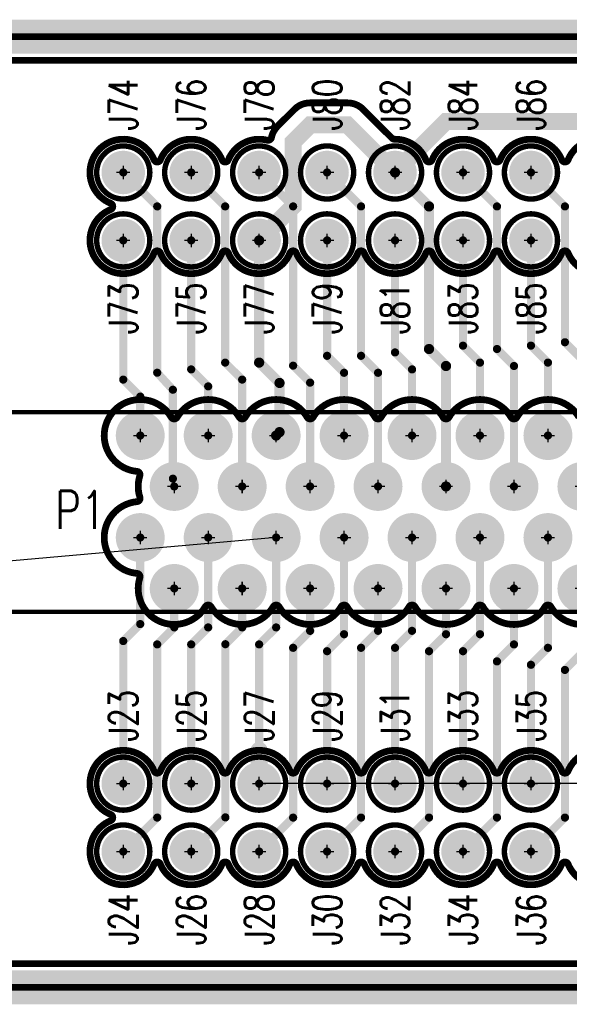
# Model space of a CAD drawing. Extents: x -3.7 to 14.2, y -4.6 to 2.9.
# Tile 6 of 10: x 1.448 to 2.256, y -0.725 to 0.725. Entities that reach past the tile are written whole.
import ezdxf
from ezdxf.enums import TextEntityAlignment as Align

# ---------------------------------------------------------------- set-up
doc = ezdxf.new("R2010")
doc.units = 0
for name, pattern in [('SIG_0', [2, 1, 1]), ('SIG_10', [2, 1, 1]), ('SIG_11', [2, 1, 1]), ('SIG_12', [2, 1, 1]), ('SIG_13', [2, 1, 1]), ('SIG_14', [2, 1, 1]), ('SIG_15', [2, 1, 1]), ('SIG_18', [2, 1, 1]), ('SIG_19', [2, 1, 1]), ('SIG_33', [2, 1, 1]), ('SIG_38', [2, 1, 1]), ('SIG_40', [2, 1, 1]), ('SIG_41', [2, 1, 1]), ('SIG_43', [2, 1, 1]), ('SIG_44', [2, 1, 1]), ('SIG_47', [2, 1, 1]), ('SIG_49', [2, 1, 1]), ('SIG_51', [2, 1, 1]), ('SIG_52', [2, 1, 1]), ('SIG_59', [2, 1, 1]), ('SIG_6', [2, 1, 1]), ('SIG_60', [2, 1, 1]), ('SIG_62', [2, 1, 1]), ('SIG_65', [2, 1, 1]), ('SIG_8', [2, 1, 1]), ('SIG_84', [2, 1, 1]), ('SIG_9', [2, 1, 1])]:
    doc.linetypes.add(name, pattern=pattern)
for name, color, linetype in [('2D_LINE_125', 3, 'CONTINUOUS'), ('2D_LINE_126', 6, 'CONTINUOUS'), ('BOARD_OUTLINE_00', 254, 'CONTINUOUS'), ('DRIL_PLTE_THRU_01', 16, 'CONTINUOUS'), ('DRIL_PLTE_THRU_02', 176, 'CONTINUOUS'), ('DRIL_SYMBOL', 254, 'CONTINUOUS'), ('LINK_00', 254, 'CONTINUOUS'), ('PADS_BOT', 5, 'CONTINUOUS'), ('PADS_INNER', 1, 'CONTINUOUS'), ('PADS_TOP', 1, 'CONTINUOUS'), ('PADS_XR_131', 3, 'CONTINUOUS'), ('PADS_XR_132', 6, 'CONTINUOUS'), ('PART_NAME_123', 255, 'CONTINUOUS'), ('PART_NAME_129', 2, 'CONTINUOUS'), ('PART_TOP_2DLINE_123', 255, 'CONTINUOUS'), ('PART_TOP_2DLINE_129', 2, 'CONTINUOUS'), ('POUR_OUTLINE_02', 5, 'CONTINUOUS'), ('POUR_PADTHERM_02', 5, 'CONTINUOUS'), ('POUR_VOID_02', 5, 'CONTINUOUS'), ('TRACE_01', 1, 'CONTINUOUS'), ('TRACE_02', 5, 'CONTINUOUS')]:
    doc.layers.add(name, color=color, linetype=linetype)
doc.styles.add('W0$001', font='simplex', dxfattribs={"width": 0.75})
doc.styles.add('W0$006', font='simplex', dxfattribs={"width": 0.75})

# ---------------------------------------------------------------- blocks, each defined once
blk = doc.blocks.new('BOARD_4')
at = {"layer": 'BOARD_OUTLINE_00', "const_width": 0.01}
blk.add_lwpolyline([(0.175, -0.45), (5.075, -0.45), (5.075, -1.85), (0.175, -1.85)], close=True, dxfattribs=at)
blk = doc.blocks.new('DRAWING_5')
at = {"layer": '2D_LINE_125', "const_width": 0.05}
blk.add_lwpolyline([(0.175, -0.45), (5.075, -0.45), (5.075, -1.85), (0.175, -1.85)], close=True, dxfattribs=at)
blk = doc.blocks.new('DRAWING_6')
at = {"layer": '2D_LINE_126', "const_width": 0.05}
blk.add_lwpolyline([(0.175, -0.45), (5.075, -0.45), (5.075, -1.85), (0.175, -1.85)], close=True, dxfattribs=at)
blk = doc.blocks.new('POUR_VOID_17')
at = {"layer": 'POUR_VOID_02', "const_width": 0.01}
blk.add_lwpolyline([(3.8046, 0.5935, -5.098893), (3.8046, 0.5565, 0.67207), (3.7954, 0.5565, -0.672072), (3.7046, 0.5565, 0.67207), (3.6954, 0.5565, -0.672072), (3.6046, 0.5565, 0.67207), (3.5954, 0.5565, -0.672072), (3.5046, 0.5565, 0.67207), (3.4954, 0.5565, -0.672072), (3.4046, 0.5565, 0.67207), (3.3954, 0.5565, -0.672072), (3.3046, 0.5565, 0.67207), (3.2954, 0.5565, -0.672072), (3.2046, 0.5565, 0.67207), (3.1954, 0.5565, -0.672072), (3.1046, 0.5565, 0.67207), (3.0954, 0.5565, -0.672072), (3.0046, 0.5565, 0.67207), (2.9954, 0.5565, -0.672072), (2.9046, 0.5565, 0.67207), (2.8954, 0.5565, -0.672072), (2.8046, 0.5565, 0.67207), (2.7954, 0.5565, -0.672072), (2.7046, 0.5565, 0.67207), (2.6954, 0.5565, -0.672072), (2.6046, 0.5565, 0.67207), (2.5954, 0.5565, -0.672072), (2.5046, 0.5565, 0.67207), (2.4954, 0.5565, -1.505345), (2.4315, 0.6204, 0.67207), (2.4315, 0.6296, -1.505345), (2.4954, 0.6935, 0.67207), (2.5046, 0.6935, -0.672072), (2.5954, 0.6935, 0.67207), (2.6046, 0.6935, -0.373823), (2.662, 0.7225, 0.428957), (2.6681, 0.7264, -0.148065), (2.677, 0.743), (2.702, 0.768, -0.198912), (2.725, 0.7775), (2.78, 0.7775, -0.198912), (2.803, 0.768), (2.8455, 0.7255, 0.203529), (2.8491, 0.724, -0.30967), (2.8954, 0.6935, 0.67207), (2.9046, 0.6935, -0.672072), (2.9954, 0.6935, 0.67207), (3.0046, 0.6935, -0.672072), (3.0954, 0.6935, 0.67207), (3.1046, 0.6935, -0.370327), (3.1614, 0.7227, 0.46436), (3.1676, 0.7272, -0.181536), (3.177, 0.748), (3.202, 0.773, -0.198912), (3.225, 0.7825), (3.275, 0.7825, -0.198912), (3.298, 0.773), (3.3455, 0.7255, 0.203529), (3.3491, 0.724, -0.30967), (3.3954, 0.6935, 0.67207), (3.4046, 0.6935, -0.672072), (3.4954, 0.6935, 0.67207), (3.5046, 0.6935, -0.672072), (3.5954, 0.6935, 0.67207), (3.6046, 0.6935, -1.505345), (3.6685, 0.6296, 0.67207), (3.6685, 0.6204, -0.201707), (3.6954, 0.5935, 0.67207), (3.7046, 0.5935, -0.672072), (3.7954, 0.5935, 0.67207)], format="xyb", close=True, dxfattribs=at)
blk = doc.blocks.new('POUR_VOID_15')
at = {"layer": 'POUR_VOID_02', "const_width": 0.01}
blk.add_lwpolyline([(3.1707, 0.0355, -0.572119), (3.0793, 0.0355, 0.572118), (3.0707, 0.0355, -0.572119), (2.9793, 0.0355, 0.572118), (2.9707, 0.0355, -0.572119), (2.8793, 0.0355, 0.572118), (2.8707, 0.0355, -0.572119), (2.7793, 0.0355, 0.572118), (2.7707, 0.0355, -0.572119), (2.6793, 0.0355, 0.572118), (2.6707, 0.0355, -0.572119), (2.5793, 0.0355, 0.572118), (2.5707, 0.0355, -0.891367), (2.4744, 0.0782, 0.476887), (2.4701, 0.0846, -0.91172), (2.4701, 0.1902, 0.478289), (2.4745, 0.1967, -0.153042), (2.4744, 0.2284, 0.476887), (2.4701, 0.2348, -1.635553), (2.5207, 0.3145, 0.572118), (2.5293, 0.3145, -0.572119), (2.6207, 0.3145, 0.572118), (2.6293, 0.3145, -0.572119), (2.7207, 0.3145, 0.572118), (2.7293, 0.3145, -0.572119), (2.8207, 0.3145, 0.572118), (2.8293, 0.3145, -0.572119), (2.9207, 0.3145, 0.572118), (2.9293, 0.3145, -0.572119), (3.0207, 0.3145, 0.572118), (3.0293, 0.3145, -0.572119), (3.1207, 0.3145, 0.572118)], format="xyb", dxfattribs=at)
blk = doc.blocks.new('POUR_VOID_14')
at = {"layer": 'POUR_VOID_02', "const_width": 0.01}
blk.add_lwpolyline([(3.8046, -0.2065, -5.098893), (3.8046, -0.2435, 0.67207), (3.7954, -0.2435, -0.672072), (3.7046, -0.2435, 0.67207), (3.6954, -0.2435, -0.201707), (3.6685, -0.2704, 0.67207), (3.6685, -0.2796, -1.505345), (3.6046, -0.3435, 0.67207), (3.5954, -0.3435, -0.672072), (3.5046, -0.3435, 0.67207), (3.4954, -0.3435, -0.672072), (3.4046, -0.3435, 0.67207), (3.3954, -0.3435, -0.672072), (3.3046, -0.3435, 0.67207), (3.2954, -0.3435, -0.672072), (3.2046, -0.3435, 0.67207), (3.1954, -0.3435, -0.672072), (3.1046, -0.3435, 0.67207), (3.0954, -0.3435, -0.672072), (3.0046, -0.3435, 0.67207), (2.9954, -0.3435, -0.672072), (2.9046, -0.3435, 0.67207), (2.8954, -0.3435, -0.672072), (2.8046, -0.3435, 0.67207), (2.7954, -0.3435, -0.672072), (2.7046, -0.3435, 0.67207), (2.6954, -0.3435, -0.672072), (2.6046, -0.3435, 0.67207), (2.5954, -0.3435, -0.672072), (2.5046, -0.3435, 0.67207), (2.4954, -0.3435, -1.505345), (2.4315, -0.2796, 0.67207), (2.4315, -0.2704, -1.505345), (2.4954, -0.2065, 0.67207), (2.5046, -0.2065, -0.672072), (2.5954, -0.2065, 0.67207), (2.6046, -0.2065, -0.672072), (2.6954, -0.2065, 0.67207), (2.7046, -0.2065, -0.672072), (2.7954, -0.2065, 0.67207), (2.8046, -0.2065, -0.672072), (2.8954, -0.2065, 0.67207), (2.9046, -0.2065, -0.672072), (2.9954, -0.2065, 0.67207), (3.0046, -0.2065, -0.672072), (3.0954, -0.2065, 0.67207), (3.1046, -0.2065, -0.672072), (3.1954, -0.2065, 0.67207), (3.2046, -0.2065, -0.672072), (3.2954, -0.2065, 0.67207), (3.3046, -0.2065, -0.672072), (3.3954, -0.2065, 0.67207), (3.4046, -0.2065, -0.672072), (3.4954, -0.2065, 0.67207), (3.5046, -0.2065, -0.672072), (3.5954, -0.2065, 0.67207), (3.6046, -0.2065, -0.672072), (3.6954, -0.2065, 0.67207), (3.7046, -0.2065, -0.672072), (3.7954, -0.2065, 0.67207)], format="xyb", close=True, dxfattribs=at)
blk = doc.blocks.new('POUR_OUTLINE_9')
at = {"layer": 'POUR_OUTLINE_02', "const_width": 0.01}
blk.add_lwpolyline([(4.815, -0.485), (4.815, 0.835, 0.414214), (4.81, 0.84), (1.37, 0.84, 0.414214), (1.365, 0.835), (1.365, -0.485, 0.414214), (1.37, -0.49), (4.81, -0.49, 0.414214)], format="xyb", close=True, dxfattribs=at)
for name in ['POUR_VOID_17', 'POUR_VOID_15', 'POUR_VOID_14']:
    blk.add_blockref(name, (0, 0))
blk = doc.blocks.new('POUR_PADTHERM_29')
at = {"layer": 'POUR_PADTHERM_02', "const_width": 0.0125}
blk.add_lwpolyline([(2.64375, -0.176), (2.64375, -0.196, 1), (2.65625, -0.196), (2.65625, -0.176, 1), (2.64375, -0.176)], format="xyb", dxfattribs=at)
blk = doc.blocks.new('POUR_HEADER_0')
for name in ['POUR_OUTLINE_9', 'POUR_PADTHERM_29']:
    blk.add_blockref(name, (0.01, -0.825))
blk = doc.blocks.new('PART_BODY_TOP_1')
at = {"layer": 'PART_TOP_2DLINE_123', "const_width": 0.008}
blk.add_lwpolyline([(-0.0391, 0, 1), (0.0391, 0, 1)], format="xyb", close=True, dxfattribs=at)
at = {"layer": 'PART_TOP_2DLINE_129', "const_width": 0.001}
blk.add_lwpolyline([(-0.0391, 0, 1), (0.0391, 0, 1)], format="xyb", close=True, dxfattribs=at)
blk = doc.blocks.new('DRIL_SYMBOL_0$038')
at = {"layer": 'DRIL_SYMBOL', "const_width": 0.002}
for points in [[(-0.01, 0), (0.01, 0)], [(0, -0.01), (0, 0.01)]]:
    blk.add_lwpolyline(points, dxfattribs=at)
blk = doc.blocks.new('DRIL_HOLE_0$038')
at = {"const_width": 0.019}
blk.add_lwpolyline([(-0.0095, 0, 1), (0.0095, 0, 1)], format="xyb", close=True, dxfattribs=at)
blk.add_blockref('DRIL_SYMBOL_0$038', (0, 0))
blk = doc.blocks.new('PAD_0')
at = {"const_width": 0.029}
blk.add_lwpolyline([(0, -0.0145, 1), (0, 0.0145, 1)], format="xyb", close=True, dxfattribs=at)
blk = doc.blocks.new('PAD_3')
at = {"const_width": 0.032}
blk.add_lwpolyline([(0, -0.016, 1), (0, 0.016, 1)], format="xyb", close=True, dxfattribs=at)
blk = doc.blocks.new('STK_TOP_3')
at = {"layer": 'DRIL_PLTE_THRU_01'}
blk.add_blockref('DRIL_HOLE_0$038', (0, 0), dxfattribs=at)
at = {"layer": 'DRIL_PLTE_THRU_02'}
blk.add_blockref('DRIL_HOLE_0$038', (0, 0), dxfattribs=at)
at = {"layer": 'PADS_BOT'}
blk.add_blockref('PAD_0', (0, 0), dxfattribs=at)
at = {"layer": 'PADS_INNER'}
blk.add_blockref('PAD_0', (0, 0), dxfattribs=at)
at = {"layer": 'PADS_TOP'}
blk.add_blockref('PAD_0', (0, 0), dxfattribs=at)
at = {"layer": 'PADS_XR_131'}
blk.add_blockref('PAD_3', (0, 0), dxfattribs=at)
at = {"layer": 'PADS_XR_132'}
blk.add_blockref('PAD_3', (0, 0), dxfattribs=at)
blk = doc.blocks.new('SYM_TOP_2')
for name in ['PART_BODY_TOP_1', 'STK_TOP_3']:
    blk.add_blockref(name, (0, 0))
blk = doc.blocks.new('PART_TOP_19')
blk.add_blockref('SYM_TOP_2', (0, 0))
at = {"layer": 'PART_NAME_123', "style": 'W0$006', "width": 0.75}
blk.add_text('J23', height=0.042, rotation=90, dxfattribs=at).set_placement((0, 0.1), align=Align.MIDDLE_CENTER)
at = {"layer": 'PART_NAME_129', "style": 'W0$001', "width": 0.75}
blk.add_text('J23', height=0.042, rotation=90, dxfattribs=at).set_placement((0, 0.1), align=Align.MIDDLE_CENTER)
blk = doc.blocks.new('PART_TOP_20')
blk.add_blockref('SYM_TOP_2', (0, 0))
at = {"layer": 'PART_NAME_123', "style": 'W0$006', "width": 0.75}
blk.add_text('J24', height=0.042, rotation=90, dxfattribs=at).set_placement((0, -0.1), align=Align.MIDDLE_CENTER)
at = {"layer": 'PART_NAME_129', "style": 'W0$001', "width": 0.75}
blk.add_text('J24', height=0.042, rotation=90, dxfattribs=at).set_placement((0, -0.1), align=Align.MIDDLE_CENTER)
blk = doc.blocks.new('PART_TOP_21')
blk.add_blockref('SYM_TOP_2', (0, 0))
at = {"layer": 'PART_NAME_123', "style": 'W0$006', "width": 0.75}
blk.add_text('J25', height=0.042, rotation=90, dxfattribs=at).set_placement((0, 0.1), align=Align.MIDDLE_CENTER)
at = {"layer": 'PART_NAME_129', "style": 'W0$001', "width": 0.75}
blk.add_text('J25', height=0.042, rotation=90, dxfattribs=at).set_placement((0, 0.1), align=Align.MIDDLE_CENTER)
blk = doc.blocks.new('PART_TOP_22')
blk.add_blockref('SYM_TOP_2', (0, 0))
at = {"layer": 'PART_NAME_123', "style": 'W0$006', "width": 0.75}
blk.add_text('J26', height=0.042, rotation=90, dxfattribs=at).set_placement((0, -0.1), align=Align.MIDDLE_CENTER)
at = {"layer": 'PART_NAME_129', "style": 'W0$001', "width": 0.75}
blk.add_text('J26', height=0.042, rotation=90, dxfattribs=at).set_placement((0, -0.1), align=Align.MIDDLE_CENTER)
blk = doc.blocks.new('PART_TOP_23')
blk.add_blockref('SYM_TOP_2', (0, 0))
at = {"layer": 'PART_NAME_123', "style": 'W0$006', "width": 0.75}
blk.add_text('J27', height=0.042, rotation=90, dxfattribs=at).set_placement((0, 0.1), align=Align.MIDDLE_CENTER)
at = {"layer": 'PART_NAME_129', "style": 'W0$001', "width": 0.75}
blk.add_text('J27', height=0.042, rotation=90, dxfattribs=at).set_placement((0, 0.1), align=Align.MIDDLE_CENTER)
blk = doc.blocks.new('PART_TOP_24')
blk.add_blockref('SYM_TOP_2', (0, 0))
at = {"layer": 'PART_NAME_123', "style": 'W0$006', "width": 0.75}
blk.add_text('J28', height=0.042, rotation=90, dxfattribs=at).set_placement((0, -0.1), align=Align.MIDDLE_CENTER)
at = {"layer": 'PART_NAME_129', "style": 'W0$001', "width": 0.75}
blk.add_text('J28', height=0.042, rotation=90, dxfattribs=at).set_placement((0, -0.1), align=Align.MIDDLE_CENTER)
blk = doc.blocks.new('PART_TOP_25')
blk.add_blockref('SYM_TOP_2', (0, 0))
at = {"layer": 'PART_NAME_123', "style": 'W0$006', "width": 0.75}
blk.add_text('J29', height=0.042, rotation=90, dxfattribs=at).set_placement((0, 0.1), align=Align.MIDDLE_CENTER)
at = {"layer": 'PART_NAME_129', "style": 'W0$001', "width": 0.75}
blk.add_text('J29', height=0.042, rotation=90, dxfattribs=at).set_placement((0, 0.1), align=Align.MIDDLE_CENTER)
blk = doc.blocks.new('PART_TOP_27')
blk.add_blockref('SYM_TOP_2', (0, 0))
at = {"layer": 'PART_NAME_123', "style": 'W0$006', "width": 0.75}
blk.add_text('J30', height=0.042, rotation=90, dxfattribs=at).set_placement((0, -0.1), align=Align.MIDDLE_CENTER)
at = {"layer": 'PART_NAME_129', "style": 'W0$001', "width": 0.75}
blk.add_text('J30', height=0.042, rotation=90, dxfattribs=at).set_placement((0, -0.1), align=Align.MIDDLE_CENTER)
blk = doc.blocks.new('PART_TOP_28')
blk.add_blockref('SYM_TOP_2', (0, 0))
at = {"layer": 'PART_NAME_123', "style": 'W0$006', "width": 0.75}
blk.add_text('J31', height=0.042, rotation=90, dxfattribs=at).set_placement((0, 0.1), align=Align.MIDDLE_CENTER)
at = {"layer": 'PART_NAME_129', "style": 'W0$001', "width": 0.75}
blk.add_text('J31', height=0.042, rotation=90, dxfattribs=at).set_placement((0, 0.1), align=Align.MIDDLE_CENTER)
blk = doc.blocks.new('PART_TOP_29')
blk.add_blockref('SYM_TOP_2', (0, 0))
at = {"layer": 'PART_NAME_123', "style": 'W0$006', "width": 0.75}
blk.add_text('J32', height=0.042, rotation=90, dxfattribs=at).set_placement((0, -0.1), align=Align.MIDDLE_CENTER)
at = {"layer": 'PART_NAME_129', "style": 'W0$001', "width": 0.75}
blk.add_text('J32', height=0.042, rotation=90, dxfattribs=at).set_placement((0, -0.1), align=Align.MIDDLE_CENTER)
blk = doc.blocks.new('PART_TOP_30')
blk.add_blockref('SYM_TOP_2', (0, 0))
at = {"layer": 'PART_NAME_123', "style": 'W0$006', "width": 0.75}
blk.add_text('J33', height=0.042, rotation=90, dxfattribs=at).set_placement((0, 0.1), align=Align.MIDDLE_CENTER)
at = {"layer": 'PART_NAME_129', "style": 'W0$001', "width": 0.75}
blk.add_text('J33', height=0.042, rotation=90, dxfattribs=at).set_placement((0, 0.1), align=Align.MIDDLE_CENTER)
blk = doc.blocks.new('PART_TOP_31')
blk.add_blockref('SYM_TOP_2', (0, 0))
at = {"layer": 'PART_NAME_123', "style": 'W0$006', "width": 0.75}
blk.add_text('J34', height=0.042, rotation=90, dxfattribs=at).set_placement((0, -0.1), align=Align.MIDDLE_CENTER)
at = {"layer": 'PART_NAME_129', "style": 'W0$001', "width": 0.75}
blk.add_text('J34', height=0.042, rotation=90, dxfattribs=at).set_placement((0, -0.1), align=Align.MIDDLE_CENTER)
blk = doc.blocks.new('PART_TOP_32')
blk.add_blockref('SYM_TOP_2', (0, 0))
at = {"layer": 'PART_NAME_123', "style": 'W0$006', "width": 0.75}
blk.add_text('J35', height=0.042, rotation=90, dxfattribs=at).set_placement((0, 0.1), align=Align.MIDDLE_CENTER)
at = {"layer": 'PART_NAME_129', "style": 'W0$001', "width": 0.75}
blk.add_text('J35', height=0.042, rotation=90, dxfattribs=at).set_placement((0, 0.1), align=Align.MIDDLE_CENTER)
blk = doc.blocks.new('PART_TOP_33')
blk.add_blockref('SYM_TOP_2', (0, 0))
at = {"layer": 'PART_NAME_123', "style": 'W0$006', "width": 0.75}
blk.add_text('J36', height=0.042, rotation=90, dxfattribs=at).set_placement((0, -0.1), align=Align.MIDDLE_CENTER)
at = {"layer": 'PART_NAME_129', "style": 'W0$001', "width": 0.75}
blk.add_text('J36', height=0.042, rotation=90, dxfattribs=at).set_placement((0, -0.1), align=Align.MIDDLE_CENTER)
blk = doc.blocks.new('PART_TOP_74')
blk.add_blockref('SYM_TOP_2', (0, 0))
at = {"layer": 'PART_NAME_123', "style": 'W0$006', "width": 0.75}
blk.add_text('J73', height=0.042, rotation=90, dxfattribs=at).set_placement((0, -0.1), align=Align.MIDDLE_CENTER)
at = {"layer": 'PART_NAME_129', "style": 'W0$001', "width": 0.75}
blk.add_text('J73', height=0.042, rotation=90, dxfattribs=at).set_placement((0, -0.1), align=Align.MIDDLE_CENTER)
blk = doc.blocks.new('PART_TOP_75')
blk.add_blockref('SYM_TOP_2', (0, 0))
at = {"layer": 'PART_NAME_123', "style": 'W0$006', "width": 0.75}
blk.add_text('J74', height=0.042, rotation=90, dxfattribs=at).set_placement((0, 0.1), align=Align.MIDDLE_CENTER)
at = {"layer": 'PART_NAME_129', "style": 'W0$001', "width": 0.75}
blk.add_text('J74', height=0.042, rotation=90, dxfattribs=at).set_placement((0, 0.1), align=Align.MIDDLE_CENTER)
blk = doc.blocks.new('PART_TOP_76')
blk.add_blockref('SYM_TOP_2', (0, 0))
at = {"layer": 'PART_NAME_123', "style": 'W0$006', "width": 0.75}
blk.add_text('J75', height=0.042, rotation=90, dxfattribs=at).set_placement((0, -0.1), align=Align.MIDDLE_CENTER)
at = {"layer": 'PART_NAME_129', "style": 'W0$001', "width": 0.75}
blk.add_text('J75', height=0.042, rotation=90, dxfattribs=at).set_placement((0, -0.1), align=Align.MIDDLE_CENTER)
blk = doc.blocks.new('PART_TOP_77')
blk.add_blockref('SYM_TOP_2', (0, 0))
at = {"layer": 'PART_NAME_123', "style": 'W0$006', "width": 0.75}
blk.add_text('J76', height=0.042, rotation=90, dxfattribs=at).set_placement((0, 0.1), align=Align.MIDDLE_CENTER)
at = {"layer": 'PART_NAME_129', "style": 'W0$001', "width": 0.75}
blk.add_text('J76', height=0.042, rotation=90, dxfattribs=at).set_placement((0, 0.1), align=Align.MIDDLE_CENTER)
blk = doc.blocks.new('PART_TOP_78')
blk.add_blockref('SYM_TOP_2', (0, 0))
at = {"layer": 'PART_NAME_123', "style": 'W0$006', "width": 0.75}
blk.add_text('J77', height=0.042, rotation=90, dxfattribs=at).set_placement((0, -0.1), align=Align.MIDDLE_CENTER)
at = {"layer": 'PART_NAME_129', "style": 'W0$001', "width": 0.75}
blk.add_text('J77', height=0.042, rotation=90, dxfattribs=at).set_placement((0, -0.1), align=Align.MIDDLE_CENTER)
blk = doc.blocks.new('PART_TOP_79')
blk.add_blockref('SYM_TOP_2', (0, 0))
at = {"layer": 'PART_NAME_123', "style": 'W0$006', "width": 0.75}
blk.add_text('J78', height=0.042, rotation=90, dxfattribs=at).set_placement((0, 0.1), align=Align.MIDDLE_CENTER)
at = {"layer": 'PART_NAME_129', "style": 'W0$001', "width": 0.75}
blk.add_text('J78', height=0.042, rotation=90, dxfattribs=at).set_placement((0, 0.1), align=Align.MIDDLE_CENTER)
blk = doc.blocks.new('PART_TOP_80')
blk.add_blockref('SYM_TOP_2', (0, 0))
at = {"layer": 'PART_NAME_123', "style": 'W0$006', "width": 0.75}
blk.add_text('J79', height=0.042, rotation=90, dxfattribs=at).set_placement((0, -0.1), align=Align.MIDDLE_CENTER)
at = {"layer": 'PART_NAME_129', "style": 'W0$001', "width": 0.75}
blk.add_text('J79', height=0.042, rotation=90, dxfattribs=at).set_placement((0, -0.1), align=Align.MIDDLE_CENTER)
blk = doc.blocks.new('PART_TOP_82')
blk.add_blockref('SYM_TOP_2', (0, 0))
at = {"layer": 'PART_NAME_123', "style": 'W0$006', "width": 0.75}
blk.add_text('J80', height=0.042, rotation=90, dxfattribs=at).set_placement((0, 0.1), align=Align.MIDDLE_CENTER)
at = {"layer": 'PART_NAME_129', "style": 'W0$001', "width": 0.75}
blk.add_text('J80', height=0.042, rotation=90, dxfattribs=at).set_placement((0, 0.1), align=Align.MIDDLE_CENTER)
blk = doc.blocks.new('PART_TOP_83')
blk.add_blockref('SYM_TOP_2', (0, 0))
at = {"layer": 'PART_NAME_123', "style": 'W0$006', "width": 0.75}
blk.add_text('J81', height=0.042, rotation=90, dxfattribs=at).set_placement((0, -0.1), align=Align.MIDDLE_CENTER)
at = {"layer": 'PART_NAME_129', "style": 'W0$001', "width": 0.75}
blk.add_text('J81', height=0.042, rotation=90, dxfattribs=at).set_placement((0, -0.1), align=Align.MIDDLE_CENTER)
blk = doc.blocks.new('PART_TOP_84')
blk.add_blockref('SYM_TOP_2', (0, 0))
at = {"layer": 'PART_NAME_123', "style": 'W0$006', "width": 0.75}
blk.add_text('J82', height=0.042, rotation=90, dxfattribs=at).set_placement((0, 0.1), align=Align.MIDDLE_CENTER)
at = {"layer": 'PART_NAME_129', "style": 'W0$001', "width": 0.75}
blk.add_text('J82', height=0.042, rotation=90, dxfattribs=at).set_placement((0, 0.1), align=Align.MIDDLE_CENTER)
blk = doc.blocks.new('PART_TOP_85')
blk.add_blockref('SYM_TOP_2', (0, 0))
at = {"layer": 'PART_NAME_123', "style": 'W0$006', "width": 0.75}
blk.add_text('J83', height=0.042, rotation=90, dxfattribs=at).set_placement((0, -0.1), align=Align.MIDDLE_CENTER)
at = {"layer": 'PART_NAME_129', "style": 'W0$001', "width": 0.75}
blk.add_text('J83', height=0.042, rotation=90, dxfattribs=at).set_placement((0, -0.1), align=Align.MIDDLE_CENTER)
blk = doc.blocks.new('PART_TOP_86')
blk.add_blockref('SYM_TOP_2', (0, 0))
at = {"layer": 'PART_NAME_123', "style": 'W0$006', "width": 0.75}
blk.add_text('J84', height=0.042, rotation=90, dxfattribs=at).set_placement((0, 0.1), align=Align.MIDDLE_CENTER)
at = {"layer": 'PART_NAME_129', "style": 'W0$001', "width": 0.75}
blk.add_text('J84', height=0.042, rotation=90, dxfattribs=at).set_placement((0, 0.1), align=Align.MIDDLE_CENTER)
blk = doc.blocks.new('PART_TOP_87')
blk.add_blockref('SYM_TOP_2', (0, 0))
at = {"layer": 'PART_NAME_123', "style": 'W0$006', "width": 0.75}
blk.add_text('J85', height=0.042, rotation=90, dxfattribs=at).set_placement((0, -0.1), align=Align.MIDDLE_CENTER)
at = {"layer": 'PART_NAME_129', "style": 'W0$001', "width": 0.75}
blk.add_text('J85', height=0.042, rotation=90, dxfattribs=at).set_placement((0, -0.1), align=Align.MIDDLE_CENTER)
blk = doc.blocks.new('PART_TOP_88')
blk.add_blockref('SYM_TOP_2', (0, 0))
at = {"layer": 'PART_NAME_123', "style": 'W0$006', "width": 0.75}
blk.add_text('J86', height=0.042, rotation=90, dxfattribs=at).set_placement((0, 0.1), align=Align.MIDDLE_CENTER)
at = {"layer": 'PART_NAME_129', "style": 'W0$001', "width": 0.75}
blk.add_text('J86', height=0.042, rotation=90, dxfattribs=at).set_placement((0, 0.1), align=Align.MIDDLE_CENTER)
blk = doc.blocks.new('PART_BODY_TOP_2')
at = {"layer": 'PART_TOP_2DLINE_123', "const_width": 0.006}
blk.add_lwpolyline([(-0.3823, 0.147), (-0.3823, 0.0785), (-0.512, 0.0785), (-0.512, -0.0785), (-0.3823, -0.0785), (-0.3823, -0.147), (3.4823, -0.147), (3.4823, -0.0785), (3.612, -0.0785), (3.612, 0.0785), (3.4823, 0.0785), (3.4823, 0.147)], close=True, dxfattribs=at)
at = {"layer": 'PART_TOP_2DLINE_129', "const_width": 0.001}
blk.add_lwpolyline([(-0.3823, 0.147), (-0.3823, 0.0785), (-0.512, 0.0785), (-0.512, -0.0785), (-0.3823, -0.0785), (-0.3823, -0.147), (3.4823, -0.147), (3.4823, -0.0785), (3.612, -0.0785), (3.612, 0.0785), (3.4823, 0.0785), (3.4823, 0.147)], close=True, dxfattribs=at)
blk = doc.blocks.new('DRIL_SYMBOL_0$046')
at = {"layer": 'DRIL_SYMBOL', "const_width": 0.002}
for points in [[(-0.01, 0), (0.01, 0)], [(0, -0.01), (0, 0.01)]]:
    blk.add_lwpolyline(points, dxfattribs=at)
blk = doc.blocks.new('DRIL_HOLE_0$046')
at = {"const_width": 0.023}
blk.add_lwpolyline([(-0.0115, 0, 1), (0.0115, 0, 1)], format="xyb", close=True, dxfattribs=at)
blk.add_blockref('DRIL_SYMBOL_0$046', (0, 0))
blk = doc.blocks.new('PAD_8')
at = {"const_width": 0.033}
blk.add_lwpolyline([(0, -0.0165, 1), (0, 0.0165, 1)], format="xyb", close=True, dxfattribs=at)
blk = doc.blocks.new('PAD_11')
at = {"const_width": 0.036}
blk.add_lwpolyline([(0, -0.018, 1), (0, 0.018, 1)], format="xyb", close=True, dxfattribs=at)
blk = doc.blocks.new('STK_TOP_4')
at = {"layer": 'DRIL_PLTE_THRU_01'}
blk.add_blockref('DRIL_HOLE_0$046', (0, 0), dxfattribs=at)
at = {"layer": 'DRIL_PLTE_THRU_02'}
blk.add_blockref('DRIL_HOLE_0$046', (0, 0), dxfattribs=at)
at = {"layer": 'PADS_BOT'}
blk.add_blockref('PAD_8', (0, 0), dxfattribs=at)
at = {"layer": 'PADS_INNER'}
blk.add_blockref('PAD_8', (0, 0), dxfattribs=at)
at = {"layer": 'PADS_TOP'}
blk.add_blockref('PAD_8', (0, 0), dxfattribs=at)
at = {"layer": 'PADS_XR_131'}
blk.add_blockref('PAD_11', (0, 0), dxfattribs=at)
at = {"layer": 'PADS_XR_132'}
blk.add_blockref('PAD_11', (0, 0), dxfattribs=at)
blk = doc.blocks.new('SYM_TOP_3')
for name, p in [('PART_BODY_TOP_2', (0, 0)), ('STK_TOP_4', (1.625, 0.1126)), ('STK_TOP_4', (1.725, 0.1126)), ('STK_TOP_4', (1.825, 0.1126)), ('STK_TOP_4', (1.925, 0.1126)), ('STK_TOP_4', (2.025, 0.1126)), ('STK_TOP_4', (2.125, 0.1126)), ('STK_TOP_4', (2.225, 0.1126)), ('STK_TOP_4', (1.675, 0.0376)), ('STK_TOP_4', (1.775, 0.0376)), ('STK_TOP_4', (1.875, 0.0376)), ('STK_TOP_4', (1.975, 0.0376)), ('STK_TOP_4', (2.075, 0.0376)), ('STK_TOP_4', (2.175, 0.0376)), ('STK_TOP_4', (2.275, 0.0376)), ('STK_TOP_4', (1.625, -0.0376)), ('STK_TOP_4', (1.725, -0.0376)), ('STK_TOP_4', (1.825, -0.0376)), ('STK_TOP_4', (1.925, -0.0376)), ('STK_TOP_4', (2.025, -0.0376)), ('STK_TOP_4', (2.125, -0.0376)), ('STK_TOP_4', (2.225, -0.0376)), ('STK_TOP_4', (1.675, -0.1126)), ('STK_TOP_4', (1.775, -0.1126)), ('STK_TOP_4', (1.875, -0.1126)), ('STK_TOP_4', (1.975, -0.1126)), ('STK_TOP_4', (2.075, -0.1126)), ('STK_TOP_4', (2.175, -0.1126)), ('STK_TOP_4', (2.275, -0.1126))]:
    blk.add_blockref(name, p)
blk = doc.blocks.new('PART_TOP_103')
blk.add_blockref('SYM_TOP_3', (0, 0))
at = {"layer": 'PART_NAME_129', "style": 'W0$001', "width": 0.75}
blk.add_text('P1', height=0.056, dxfattribs=at).set_placement((1.5, -0.025))
blk = doc.blocks.new('SMOOTH_0$012')
at = {"const_width": 0.006}
blk.add_lwpolyline([(-0.003, 0, 1), (0.003, 0, 1)], format="xyb", close=True, dxfattribs=at)
blk = doc.blocks.new('SMOOTH_0$025')
at = {"const_width": 0.0125}
blk.add_lwpolyline([(-0.00625, 0, 1), (0.00625, 0, 1)], format="xyb", close=True, dxfattribs=at)
blk = doc.blocks.new('SMOOTH_0$015')
at = {"const_width": 0.0075}
blk.add_lwpolyline([(-0.00375, 0, 1), (0.00375, 0, 1)], format="xyb", close=True, dxfattribs=at)

msp = doc.modelspace()

# ---------------------------------------------------------------- linework, layer by layer
at = {"layer": 'LINK_00', "linetype": 'SIG_84'}
for p, q in [((1.825, -0.0376), (0.975, -0.1126)), ((2.3, -0.4), (1.8, -0.4))]:
    msp.add_line(p, q, dxfattribs=at)
at = {"layer": 'TRACE_01', "linetype": 'SIG_33'}
for points, const_width in [([(2, 0.5), (2.075, 0.575), (2.425, 0.575)], 0.025), ([(2.075, 0.0376), (2.075, 0.215), (2.05, 0.24), (2.05, 0.45), (2, 0.5)], 0.015), ([(1.825, 0.1126), (1.83, 0.1176), (1.83, 0.19), (1.8, 0.22), (1.8, 0.4)], 0.015)]:
    msp.add_lwpolyline(points, dxfattribs=dict(at, const_width=const_width))
at = {"layer": 'TRACE_01', "linetype": 'SIG_41', "const_width": 0.012}
msp.add_lwpolyline([(1.675, 0.0376), (1.6731, 0.0491), (1.673, 0.18), (1.65, 0.2051), (1.65, 0.45), (1.6, 0.5)], dxfattribs=at)
at = {"layer": 'TRACE_01', "linetype": 'SIG_52', "const_width": 0.012}
msp.add_lwpolyline([(1.775, 0.0376), (1.775, 0.195), (1.75, 0.22), (1.75, 0.45), (1.7, 0.5)], dxfattribs=at)
at = {"layer": 'TRACE_01', "linetype": 'SIG_13', "const_width": 0.012}
msp.add_lwpolyline([(1.875, 0.0376), (1.875, 0.1905), (1.85, 0.2155), (1.85, 0.45), (1.8, 0.5)], dxfattribs=at)
at = {"layer": 'TRACE_01', "linetype": 'SIG_6', "const_width": 0.012}
msp.add_lwpolyline([(1.975, 0.0376), (1.975, 0.205), (1.95, 0.23), (1.95, 0.45), (1.9, 0.5)], dxfattribs=at)
at = {"layer": 'TRACE_01', "linetype": 'SIG_12', "const_width": 0.012}
msp.add_lwpolyline([(2.175, 0.0376), (2.175, 0.215), (2.15, 0.24), (2.15, 0.45), (2.1, 0.5)], dxfattribs=at)
at = {"layer": 'TRACE_01', "linetype": 'SIG_59', "const_width": 0.012}
msp.add_lwpolyline([(2.275, 0.0376), (2.275, 0.225), (2.25, 0.25), (2.25, 0.45), (2.2, 0.5)], dxfattribs=at)
at = {"layer": 'TRACE_01', "linetype": 'SIG_43', "const_width": 0.012}
msp.add_lwpolyline([(1.625, 0.1126), (1.625, 0.17), (1.6, 0.195), (1.6, 0.4)], dxfattribs=at)
at = {"layer": 'TRACE_01', "linetype": 'SIG_44', "const_width": 0.012}
msp.add_lwpolyline([(1.725, 0.1126), (1.725, 0.185), (1.7, 0.21), (1.7, 0.4)], dxfattribs=at)
at = {"layer": 'TRACE_01', "linetype": 'SIG_9', "const_width": 0.012}
msp.add_lwpolyline([(1.925, 0.1126), (1.925, 0.205), (1.9, 0.23), (1.9, 0.4)], dxfattribs=at)
at = {"layer": 'TRACE_01', "linetype": 'SIG_15', "const_width": 0.012}
msp.add_lwpolyline([(2.025, 0.1126), (2.025, 0.21), (2, 0.235), (2, 0.4)], dxfattribs=at)
at = {"layer": 'TRACE_01', "linetype": 'SIG_11', "const_width": 0.012}
msp.add_lwpolyline([(2.125, 0.1126), (2.125, 0.22), (2.1, 0.245), (2.1, 0.4)], dxfattribs=at)
at = {"layer": 'TRACE_01', "linetype": 'SIG_60', "const_width": 0.012}
msp.add_lwpolyline([(2.225, 0.1126), (2.225, 0.22), (2.2, 0.245), (2.2, 0.4)], dxfattribs=at)
at = {"layer": 'TRACE_01', "linetype": 'SIG_51', "const_width": 0.012}
msp.add_lwpolyline([(1.6, -0.4), (1.6, -0.19), (1.625, -0.165), (1.625, -0.0376)], dxfattribs=at)
at = {"layer": 'TRACE_01', "linetype": 'SIG_49', "const_width": 0.012}
msp.add_lwpolyline([(1.7, -0.4), (1.7, -0.195), (1.725, -0.17), (1.725, -0.0376)], dxfattribs=at)
at = {"layer": 'TRACE_01', "linetype": 'SIG_84', "const_width": 0.012}
msp.add_lwpolyline([(1.8, -0.4), (1.8, -0.195), (1.825, -0.17), (1.825, -0.0376)], dxfattribs=at)
at = {"layer": 'TRACE_01', "linetype": 'SIG_14', "const_width": 0.012}
msp.add_lwpolyline([(1.9, -0.4), (1.9, -0.205), (1.925, -0.18), (1.925, -0.0376)], dxfattribs=at)
at = {"layer": 'TRACE_01', "linetype": 'SIG_18', "const_width": 0.012}
msp.add_lwpolyline([(2, -0.4), (2, -0.2), (2.025, -0.175), (2.025, -0.0376)], dxfattribs=at)
at = {"layer": 'TRACE_01', "linetype": 'SIG_47', "const_width": 0.012}
msp.add_lwpolyline([(2.1, -0.4), (2.1, -0.205), (2.125, -0.18), (2.125, -0.0376)], dxfattribs=at)
at = {"layer": 'TRACE_01', "linetype": 'SIG_62', "const_width": 0.012}
msp.add_lwpolyline([(2.2, -0.4), (2.2, -0.225), (2.225, -0.2), (2.225, -0.0376)], dxfattribs=at)
at = {"layer": 'TRACE_01', "linetype": 'SIG_38', "const_width": 0.012}
msp.add_lwpolyline([(1.6, -0.5), (1.65, -0.45), (1.65, -0.195), (1.675, -0.17), (1.675, -0.1126)], dxfattribs=at)
at = {"layer": 'TRACE_01', "linetype": 'SIG_40', "const_width": 0.012}
msp.add_lwpolyline([(1.7, -0.5), (1.7503, -0.4497), (1.7503, -0.1947), (1.775, -0.17), (1.775, -0.1126)], dxfattribs=at)
at = {"layer": 'TRACE_01', "linetype": 'SIG_8', "const_width": 0.012}
msp.add_lwpolyline([(1.8, -0.5), (1.85, -0.45), (1.85, -0.2), (1.875, -0.175), (1.875, -0.1126)], dxfattribs=at)
at = {"layer": 'TRACE_01', "linetype": 'SIG_0', "const_width": 0.012}
msp.add_lwpolyline([(1.9, -0.5), (1.95, -0.45), (1.95, -0.2), (1.975, -0.175), (1.975, -0.1126)], dxfattribs=at)
at = {"layer": 'TRACE_01', "linetype": 'SIG_19', "const_width": 0.012}
msp.add_lwpolyline([(2, -0.5), (2.05, -0.45), (2.05, -0.205), (2.075, -0.18), (2.075, -0.1126)], dxfattribs=at)
at = {"layer": 'TRACE_01', "linetype": 'SIG_10', "const_width": 0.012}
msp.add_lwpolyline([(2.1, -0.5), (2.15, -0.45), (2.15, -0.22), (2.175, -0.195), (2.175, -0.1126)], dxfattribs=at)
at = {"layer": 'TRACE_01', "linetype": 'SIG_65', "const_width": 0.012}
msp.add_lwpolyline([(2.2, -0.5), (2.25, -0.45), (2.25, -0.2326), (2.275, -0.2076), (2.275, -0.1126)], dxfattribs=at)
at = {"layer": 'TRACE_02', "linetype": 'SIG_33', "const_width": 0.025}
msp.add_lwpolyline([(1.8, 0.4), (1.85, 0.45), (1.85, 0.545), (1.875, 0.57), (1.93, 0.57), (2, 0.5)], dxfattribs=at)

# ---------------------------------------------------------------- block references
for name, p in [('DRAWING_5', (-1.075, 1.15)), ('DRAWING_6', (-1.075, 1.15)), ('BOARD_4', (-1.075, 1.15)), ('PART_TOP_75', (1.6, 0.5)), ('PART_TOP_77', (1.7, 0.5)), ('PART_TOP_79', (1.8, 0.5)), ('PART_TOP_82', (1.9, 0.5)), ('PART_TOP_84', (2, 0.5)), ('PART_TOP_86', (2.1, 0.5)), ('PART_TOP_88', (2.2, 0.5)), ('PART_TOP_74', (1.6, 0.4)), ('PART_TOP_76', (1.7, 0.4)), ('PART_TOP_78', (1.8, 0.4)), ('PART_TOP_80', (1.9, 0.4)), ('PART_TOP_83', (2, 0.4)), ('PART_TOP_85', (2.1, 0.4)), ('PART_TOP_87', (2.2, 0.4)), ('PART_TOP_103', (0, 0)), ('PART_TOP_19', (1.6, -0.4)), ('PART_TOP_21', (1.7, -0.4)), ('PART_TOP_23', (1.8, -0.4)), ('PART_TOP_25', (1.9, -0.4)), ('PART_TOP_28', (2, -0.4)), ('PART_TOP_30', (2.1, -0.4)), ('PART_TOP_32', (2.2, -0.4)), ('PART_TOP_20', (1.6, -0.5)), ('PART_TOP_22', (1.7, -0.5)), ('PART_TOP_24', (1.8, -0.5)), ('PART_TOP_27', (1.9, -0.5)), ('PART_TOP_29', (2, -0.5)), ('PART_TOP_31', (2.1, -0.5)), ('PART_TOP_33', (2.2, -0.5))]:
    msp.add_blockref(name, p)
at = {"linetype": 'SIG_84'}
msp.add_blockref('POUR_HEADER_0', (-0.86, 0.65), dxfattribs=at)
at = {"layer": 'TRACE_01'}
for name, p in [('SMOOTH_0$025', (2.075, 0.575)), ('SMOOTH_0$025', (2, 0.5)), ('SMOOTH_0$012', (1.6, 0.5)), ('SMOOTH_0$012', (1.7, 0.5)), ('SMOOTH_0$012', (1.8, 0.5)), ('SMOOTH_0$012', (1.9, 0.5)), ('SMOOTH_0$015', (2, 0.5)), ('SMOOTH_0$012', (2.1, 0.5)), ('SMOOTH_0$012', (2.2, 0.5)), ('SMOOTH_0$012', (1.65, 0.45)), ('SMOOTH_0$012', (1.75, 0.45)), ('SMOOTH_0$012', (1.85, 0.45)), ('SMOOTH_0$012', (1.95, 0.45)), ('SMOOTH_0$015', (2.05, 0.45)), ('SMOOTH_0$012', (2.15, 0.45)), ('SMOOTH_0$012', (2.25, 0.45)), ('SMOOTH_0$015', (1.8, 0.4)), ('SMOOTH_0$012', (2.1, 0.4)), ('SMOOTH_0$012', (2.2, 0.4)), ('SMOOTH_0$012', (1.6, 0.4)), ('SMOOTH_0$012', (1.7, 0.4)), ('SMOOTH_0$012', (1.9, 0.4)), ('SMOOTH_0$012', (2, 0.4)), ('SMOOTH_0$015', (2.05, 0.24)), ('SMOOTH_0$012', (2.1, 0.245)), ('SMOOTH_0$012', (2.2, 0.245)), ('SMOOTH_0$012', (2.25, 0.25)), ('SMOOTH_0$012', (1.9, 0.23)), ('SMOOTH_0$012', (1.95, 0.23)), ('SMOOTH_0$012', (2, 0.235)), ('SMOOTH_0$012', (2.15, 0.24)), ('SMOOTH_0$012', (1.75, 0.22)), ('SMOOTH_0$015', (1.8, 0.22)), ('SMOOTH_0$012', (1.85, 0.2155)), ('SMOOTH_0$015', (2.075, 0.215)), ('SMOOTH_0$012', (2.125, 0.22)), ('SMOOTH_0$012', (2.175, 0.215)), ('SMOOTH_0$012', (2.225, 0.22)), ('SMOOTH_0$012', (1.65, 0.2051)), ('SMOOTH_0$012', (1.7, 0.21)), ('SMOOTH_0$012', (1.925, 0.205)), ('SMOOTH_0$012', (1.975, 0.205)), ('SMOOTH_0$012', (2.025, 0.21)), ('SMOOTH_0$012', (1.6, 0.195)), ('SMOOTH_0$012', (1.725, 0.185)), ('SMOOTH_0$012', (1.775, 0.195)), ('SMOOTH_0$015', (1.83, 0.19)), ('SMOOTH_0$012', (1.875, 0.1905)), ('SMOOTH_0$012', (1.625, 0.17)), ('SMOOTH_0$012', (1.673, 0.18)), ('SMOOTH_0$012', (1.625, 0.1126)), ('SMOOTH_0$012', (1.725, 0.1126)), ('SMOOTH_0$015', (1.825, 0.1126)), ('SMOOTH_0$015', (1.83, 0.1176)), ('SMOOTH_0$012', (1.925, 0.1126)), ('SMOOTH_0$012', (2.025, 0.1126)), ('SMOOTH_0$012', (2.125, 0.1126)), ('SMOOTH_0$012', (2.225, 0.1126)), ('SMOOTH_0$012', (1.6731, 0.0491)), ('SMOOTH_0$012', (1.675, 0.0376)), ('SMOOTH_0$012', (1.775, 0.0376)), ('SMOOTH_0$012', (1.875, 0.0376)), ('SMOOTH_0$012', (1.975, 0.0376)), ('SMOOTH_0$015', (2.075, 0.0376)), ('SMOOTH_0$012', (2.175, 0.0376)), ('SMOOTH_0$012', (1.625, -0.0376)), ('SMOOTH_0$012', (1.725, -0.0376)), ('SMOOTH_0$012', (1.825, -0.0376)), ('SMOOTH_0$012', (1.925, -0.0376)), ('SMOOTH_0$012', (2.025, -0.0376)), ('SMOOTH_0$012', (2.125, -0.0376)), ('SMOOTH_0$012', (2.225, -0.0376)), ('SMOOTH_0$012', (1.675, -0.1126)), ('SMOOTH_0$012', (1.775, -0.1126)), ('SMOOTH_0$012', (1.875, -0.1126)), ('SMOOTH_0$012', (1.975, -0.1126)), ('SMOOTH_0$012', (2.075, -0.1126)), ('SMOOTH_0$012', (2.175, -0.1126)), ('SMOOTH_0$012', (1.625, -0.165)), ('SMOOTH_0$012', (1.675, -0.17)), ('SMOOTH_0$012', (1.725, -0.17)), ('SMOOTH_0$012', (1.775, -0.17)), ('SMOOTH_0$012', (1.825, -0.17)), ('SMOOTH_0$012', (1.875, -0.175)), ('SMOOTH_0$012', (1.925, -0.18)), ('SMOOTH_0$012', (1.975, -0.175)), ('SMOOTH_0$012', (2.025, -0.175)), ('SMOOTH_0$012', (2.075, -0.18)), ('SMOOTH_0$012', (2.125, -0.18)), ('SMOOTH_0$012', (1.6, -0.19)), ('SMOOTH_0$012', (1.65, -0.195)), ('SMOOTH_0$012', (1.7, -0.195)), ('SMOOTH_0$012', (1.7503, -0.1947)), ('SMOOTH_0$012', (1.8, -0.195)), ('SMOOTH_0$012', (1.85, -0.2)), ('SMOOTH_0$012', (1.9, -0.205)), ('SMOOTH_0$012', (1.95, -0.2)), ('SMOOTH_0$012', (2, -0.2)), ('SMOOTH_0$012', (2.05, -0.205)), ('SMOOTH_0$012', (2.1, -0.205)), ('SMOOTH_0$012', (2.175, -0.195)), ('SMOOTH_0$012', (2.225, -0.2)), ('SMOOTH_0$012', (2.15, -0.22)), ('SMOOTH_0$012', (2.2, -0.225)), ('SMOOTH_0$012', (2.25, -0.2326)), ('SMOOTH_0$012', (1.6, -0.4)), ('SMOOTH_0$012', (1.7, -0.4)), ('SMOOTH_0$012', (1.8, -0.4)), ('SMOOTH_0$012', (1.9, -0.4)), ('SMOOTH_0$012', (2, -0.4)), ('SMOOTH_0$012', (2.1, -0.4)), ('SMOOTH_0$012', (2.2, -0.4)), ('SMOOTH_0$012', (1.65, -0.45)), ('SMOOTH_0$012', (1.7503, -0.4497)), ('SMOOTH_0$012', (1.85, -0.45)), ('SMOOTH_0$012', (1.95, -0.45)), ('SMOOTH_0$012', (2.05, -0.45)), ('SMOOTH_0$012', (2.15, -0.45)), ('SMOOTH_0$012', (2.25, -0.45)), ('SMOOTH_0$012', (1.6, -0.5)), ('SMOOTH_0$012', (1.7, -0.5)), ('SMOOTH_0$012', (1.8, -0.5)), ('SMOOTH_0$012', (1.9, -0.5)), ('SMOOTH_0$012', (2, -0.5)), ('SMOOTH_0$012', (2.1, -0.5)), ('SMOOTH_0$012', (2.2, -0.5))]:
    msp.add_blockref(name, p, dxfattribs=at)
at = {"layer": 'TRACE_02'}
for p in [(1.875, 0.57), (1.93, 0.57), (1.85, 0.545), (2, 0.5), (1.85, 0.45), (1.8, 0.4)]:
    msp.add_blockref('SMOOTH_0$025', p, dxfattribs=at)

doc.saveas('drawing.dxf')
